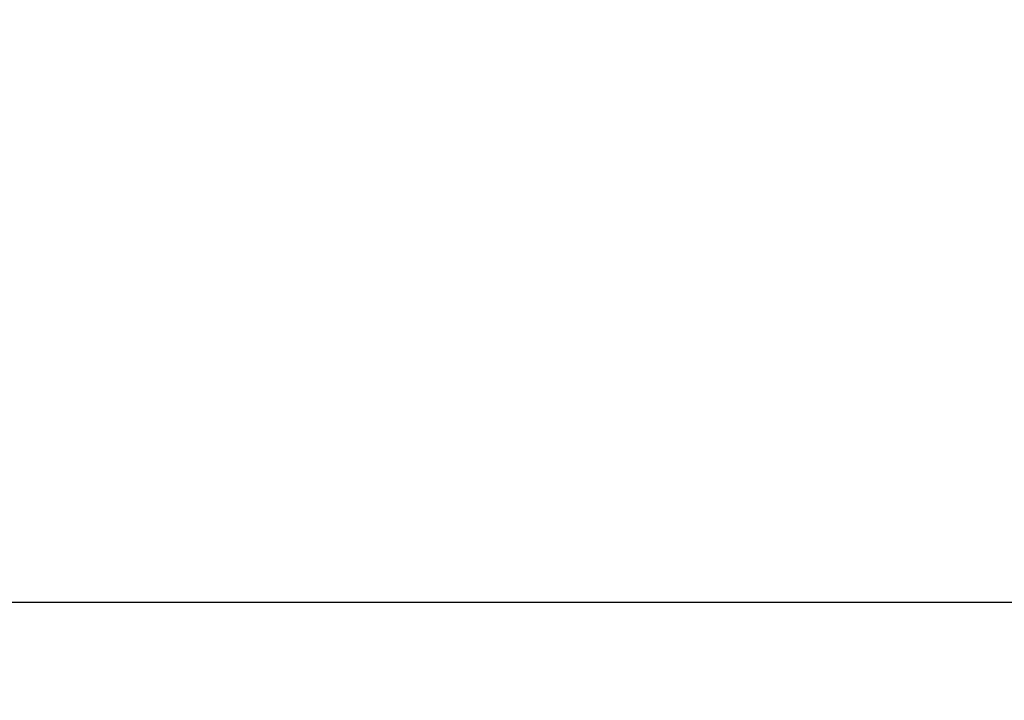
# Model space of a CAD drawing. Extents: x -167 to 168, y 66 to 155.
# Tile 26 of 61: x 136.66 to 139.93, y 82.17 to 84.43. Entities that reach past the tile are written whole.
import ezdxf

# ---------------------------------------------------------------- set-up
doc = ezdxf.new("R2010")
doc.units = 0
doc.header["$MEASUREMENT"] = 0
doc.layers.add('DIM', color=4, linetype='CONTINUOUS')
doc.layers.add('OUT', color=3, linetype='CONTINUOUS')
doc.styles.add('DIM-7', font='SIMPLEX.shx', dxfattribs={"width": 0.7, "bigfont": 'chineset.shx'})
doc.dimstyles.new('CNS', dxfattribs={"dimtxt": 3.5, "dimasz": 2.5, "dimexe": 1, "dimexo": 1.5, "dimgap": 0.09, "dimtad": 0, "dimdsep": 46, "dimtxsty": 'DIM-7', "dimcen": 0.09, "dimclrd": 1, "dimclre": 1, "dimclrt": 4, "dimadec": 0, "dimazin": 0, "dimtfac": 1, "dimtix": 1, "dimtmove": 2, "dimatfit": 3, "dimfxl": 1, "dimtvp": 0.971429, "dimtolj": 1, "dimarcsym": 0})

# ---------------------------------------------------------------- blocks, each defined once
blk = doc.blocks.new('*D1')
at = {"layer": 'DIM', "color": 7, "lineweight": -2, "transparency": 16777216}
for p, q in [((117.1809, 86.0476), (117.1809, 66.2185)), ((159.1809, 82.2976), (159.1809, 66.2185)), ((119.1809, 67.0185), (157.1809, 67.0185))]:
    blk.add_line(p, q, dxfattribs=at)
at = {"layer": 'DIM', "color": 7, "transparency": 16777216}
for points in [[(119.1809, 67.3519), (119.1809, 66.6852), (117.1809, 67.0185)], [(157.1809, 67.3519), (157.1809, 66.6852), (159.1809, 67.0185)]]:
    blk.add_solid(points, dxfattribs=at)
at = {"layer": 'DIM', "color": 7, "transparency": 16777216, "insert": (138.1809, 69.2185), "char_height": 2.8, "attachment_point": 5, "style": 'DIM-7'}
blk.add_mtext('\\A1;42', dxfattribs=at)

msp = doc.modelspace()

# ---------------------------------------------------------------- linework, layer by layer
at = {"layer": 'OUT', "color": 7, "ltscale": 5}
msp.add_line((130.1809, 82.4976), (158.1809, 82.4976), dxfattribs=at)

# ---------------------------------------------------------------- dimensions: what is measured, and where the dimension line sits
at = {"layer": 'DIM', "color": 7}
dim = msp.add_linear_dim(base=(159.1809, 67.0185), p1=(117.1809, 87.2476), p2=(159.1809, 83.4976), dimstyle='CNS', override={"dimscale": 0.8, "dimgap": 1, "dimtad": 1, "dimclrd": 7, "dimclre": 7, "dimclrt": 7, "dimtol": 0, "dimlim": 0, "dimtm": 0.1, "dimtfac": 0.6, "dimtmove": 1}, dxfattribs=at)
dim.commit()
dim.dimension.update_dxf_attribs({"geometry": '*D1', "text_midpoint": (138.1809, 69.2185)})

doc.saveas('drawing.dxf')
